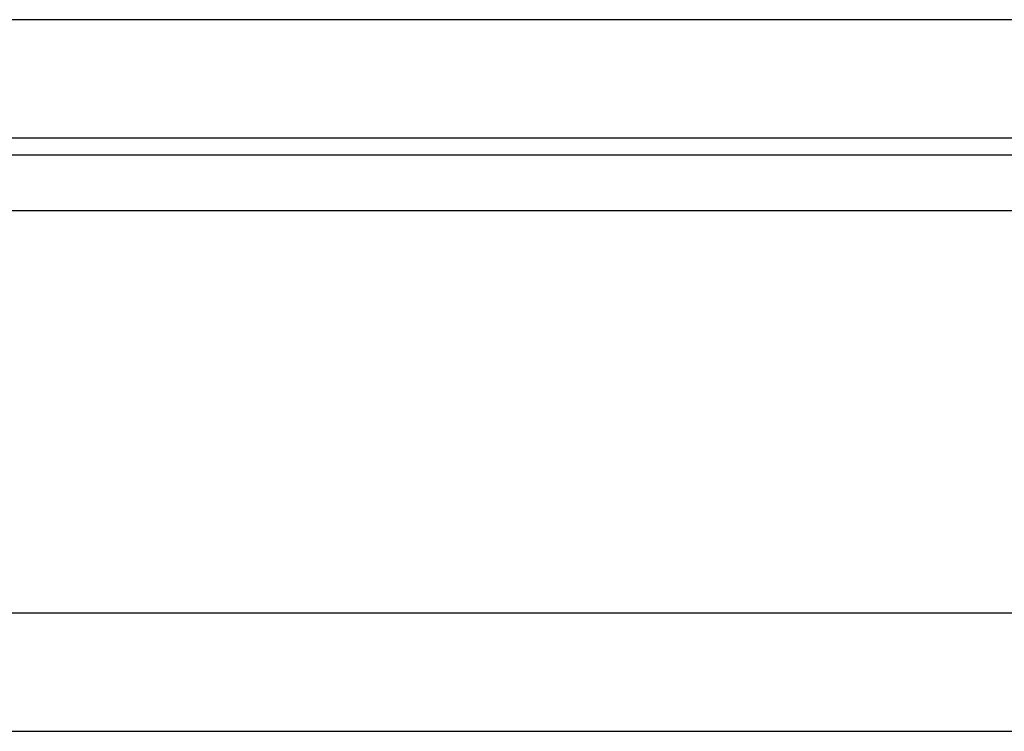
# Model space of a CAD drawing. Header units: millimetres. Extents: x 30 to 432, y -380 to -244.
# Tile 4 of 55: x 297 to 310, y -359 to -350. Entities that reach past the tile are written whole.
import ezdxf

# ---------------------------------------------------------------- set-up
doc = ezdxf.new("R2010")
doc.units = ezdxf.units.MM
doc.header["$LTSCALE"] = 0.15
doc.layers.add('OUT', color=3, linetype='CONTINUOUS')

msp = doc.modelspace()

# ---------------------------------------------------------------- linework, layer by layer
at = {"layer": 'OUT', "color": 0}
for p, q in [((384.674, -350.307), (261.674, -350.307)), ((384.674, -351.807), (261.674, -351.807)), ((223.567, -352.014), (426.704, -352.014)), ((223.207, -352.721), (426.704, -352.721)), ((222.817, -357.807), (426.704, -357.807)), ((176.704, -359.307), (426.704, -359.307))]:
    msp.add_line(p, q, dxfattribs=at)

doc.saveas('drawing.dxf')
